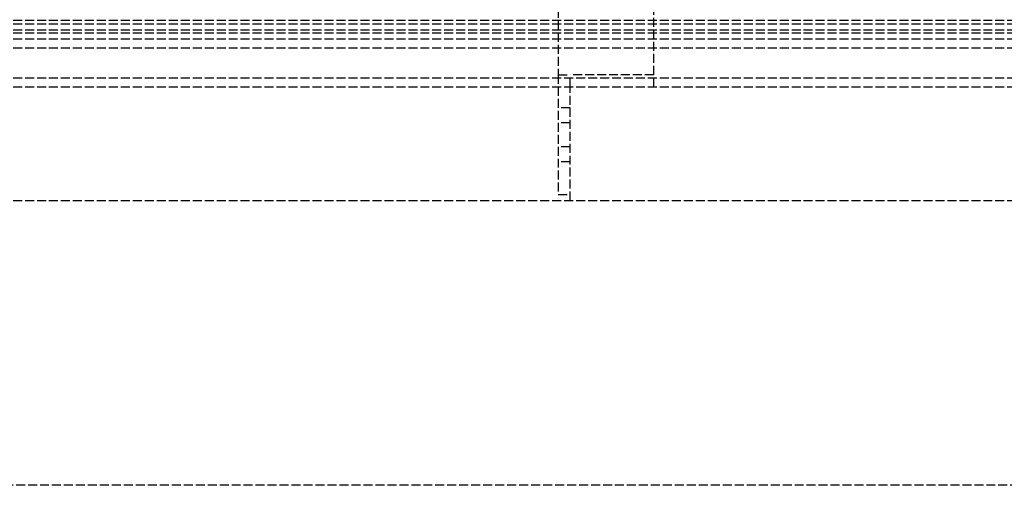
# Model space of a CAD drawing. Header units: millimetres. Extents: x 0 to 2050, y -94 to 94.
# Tile 15 of 16: x 873 to 1037, y -94 to -16. Entities that reach past the tile are written whole.
import ezdxf

# ---------------------------------------------------------------- set-up
doc = ezdxf.new("R2010")
doc.units = ezdxf.units.MM
doc.header["$LTSCALE"] = 10
doc.linetypes.add('ALLCAD_Strich', pattern=[0.2, 0.15, -0.05])
doc.layers.add('BESCH_KONT_sich_schn_grun_2d', color=10, linetype='Continuous')

msp = doc.modelspace()

# ---------------------------------------------------------------- linework, layer by layer
at = {"layer": 'BESCH_KONT_sich_schn_grun_2d', "linetype": 'ALLCAD_Strich'}
for p, q in [((963.0000000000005, 25.49999999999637), (963.0000000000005, -25.50000000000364)), ((979.0000000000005, -25.50000000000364), (979.0000000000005, -12.00000000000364)), ((80.00000000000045, -16.37500000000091), (2020.000000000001, -16.37500000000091)), ((5.684e-13, -17.00000000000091), (2050, -17.00000000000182)), ((4.547e-13, -18.00000000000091), (2020.000000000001, -18.00000000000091)), ((4.547e-13, -18.50000000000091), (2020.000000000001, -18.50000000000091)), ((5.684e-13, -19.50000000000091), (2050, -19.50000000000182)), ((4.547e-13, -21.00000000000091), (2020.000000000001, -21.00000000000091)), ((5.684e-13, -26.00000000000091), (2050, -26.00000000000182)), ((963.0000000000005, -25.50000000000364), (963.0000000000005, -45.50000000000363)), ((963.0000000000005, -25.50000000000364), (965.0000000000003, -25.50000000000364)), ((965.0000000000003, -27.50000000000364), (965.0000000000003, -25.50000000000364)), ((979.0000000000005, -25.50000000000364), (965.0000000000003, -25.50000000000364)), ((979.0000000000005, -27.50000000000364), (979.0000000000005, -25.50000000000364)), ((4.547e-13, -27.50000000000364), (2050, -27.50000000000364)), ((5.684e-13, -27.50000000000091), (2050, -27.50000000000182)), ((965.0000000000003, -46.50000000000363), (965.0000000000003, -27.50000000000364)), ((965.0000000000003, -31.00000000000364), (963.0000000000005, -31.00000000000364)), ((965.0000000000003, -33.50000000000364), (963.0000000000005, -33.50000000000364)), ((965.0000000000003, -37.50000000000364), (963.0000000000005, -37.50000000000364)), ((965.0000000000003, -40.00000000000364), (963.0000000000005, -40.00000000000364)), ((963.0000000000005, -45.50000000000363), (965.0000000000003, -45.50000000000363)), ((4.547e-13, -46.50000000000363), (2050, -46.50000000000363)), ((2050, -94), (4.547e-13, -94))]:
    msp.add_line(p, q, dxfattribs=at)

doc.saveas('drawing.dxf')
